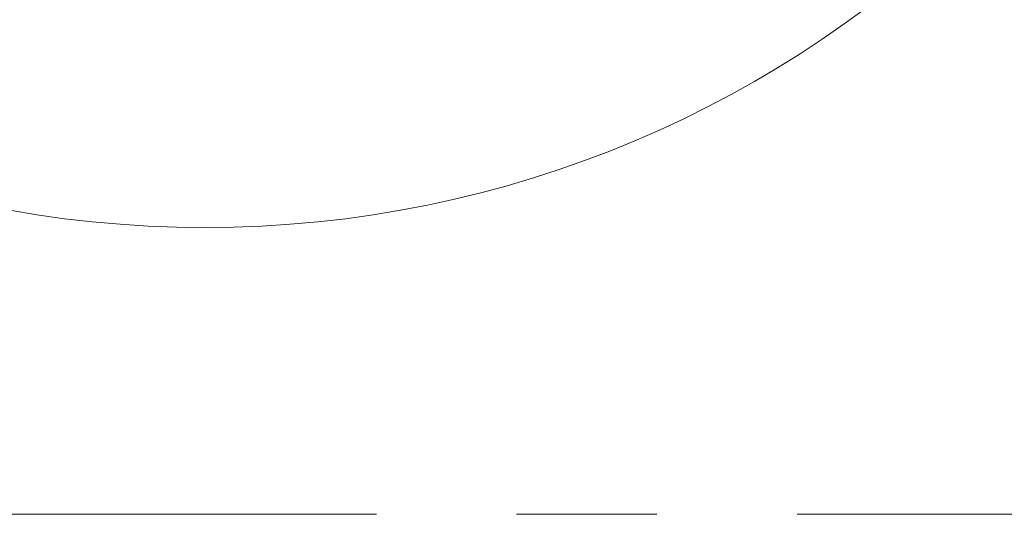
# Model space of a CAD drawing. Header units: millimetres. Extents: x 6316 to 18291, y -19059 to -9021.
# Tile 4 of 146: x 10500 to 10946, y -16438 to -16214. Entities that reach past the tile are written whole.
import ezdxf

# ---------------------------------------------------------------- set-up
doc = ezdxf.new("R2010")
doc.units = ezdxf.units.MM
doc.header["$LTSCALE"] = 10
doc.header["$PDSIZE"] = -1
doc.linetypes.add('CENTER', pattern=[50.8, 31.75, -6.35, 6.35, -6.35])
doc.layers.get('Defpoints').update_dxf_attribs({"true_color": 0x5e5e5e})
doc.layers.add('中心线层', color=1, linetype='CENTER')
doc.dimstyles.new('ISO-25', dxfattribs={"dimscale": 20, "dimtxt": 4, "dimasz": 3.05, "dimexe": 3, "dimexo": 0.625, "dimtad": 1, "dimdec": 0, "dimtxsty": 'Standard', "dimcen": 2.5, "dimclrd": 1, "dimclre": 1, "dimclrt": 4, "dimadec": 1, "dimazin": 2, "dimtfac": 1, "dimtdec": 0, "dimtmove": 0, "dimatfit": 0, "dimfxl": 1, "dimarcsym": 0})

# ---------------------------------------------------------------- blocks, each defined once
blk = doc.blocks.new('*D145')
at = {"layer": 'Defpoints', "color": 0, "linetype": 'ByBlock', "lineweight": 20, "transparency": 16777216}
for p in [(10584.24, -15808.37), (11013.17, -16065.33)]:
    blk.add_point(p, dxfattribs=at)
at = {"layer": '中心线层', "color": 1, "linetype": 'ByBlock', "lineweight": -2, "transparency": 16777216}
for p, q in [((10584.24, -15808.37), (11013.17, -16065.33)), ((11065.49, -16096.68), (11477.26, -16343.36))]:
    blk.add_line(p, q, dxfattribs=at)
at = {"layer": '中心线层', "color": 1, "linetype": 'ByBlock', "lineweight": 20, "transparency": 16777216}
blk.add_solid([(11070.72, -16087.96), (11060.27, -16105.4), (11013.17, -16065.33)], dxfattribs=at)
at = {"layer": '中心线层', "color": 4, "linetype": 'ByBlock', "lineweight": 20, "transparency": 16777216, "insert": (11399.48, -16235.04), "char_height": 80, "attachment_point": 5, "rotation": 329.0753}
blk.add_mtext('R500', dxfattribs=at)

msp = doc.modelspace()

# ---------------------------------------------------------------- linework, layer by layer
at = {"layer": '中心线层', "color": 2, "linetype": 'CENTER', "lineweight": 20}
msp.add_line((8820.36, -16438.32), (12348.13, -16438.32), dxfattribs=at)
at = {"layer": '中心线层', "color": 1, "linetype": 'ByBlock', "lineweight": 20}
msp.add_circle((10584.24, -15808.37), 500, dxfattribs=at)

# ---------------------------------------------------------------- dimensions: what is measured, and where the dimension line sits
dim = msp.add_radius_dim(center=(10584.24, -15808.37), mpoint=(11013.17, -16065.33), dimstyle='ISO-25', dxfattribs=at)
dim.commit()
dim.dimension.update_dxf_attribs({"geometry": '*D145', "text_midpoint": (11372.27, -16280.46), "dimtype": 164})

doc.saveas('drawing.dxf')
